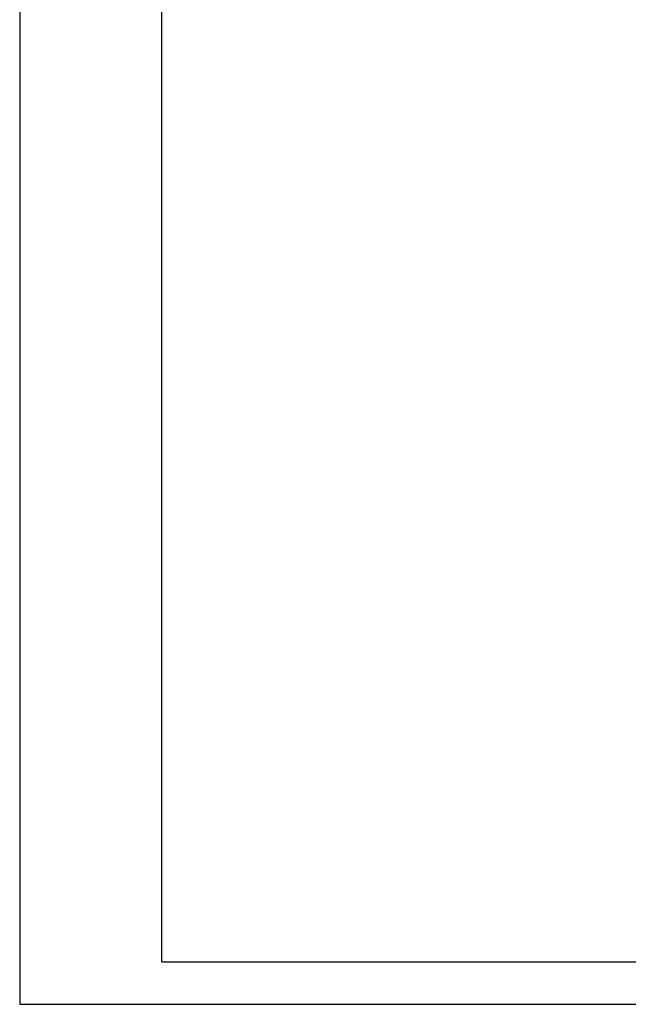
# Model space of a CAD drawing. Header units: millimetres. Extents: x 16752 to 17194, y 779 to 1404.
# Tile 1 of 11: x 16752 to 16864, y 779 to 961. Entities that reach past the tile are written whole.
import ezdxf

# ---------------------------------------------------------------- set-up
doc = ezdxf.new("R2010")
doc.units = ezdxf.units.MM
doc.header["$LTSCALE"] = 0.3
doc.layers.add('外框', color=7, linetype='Continuous', lineweight=30)

# ---------------------------------------------------------------- blocks, each defined once
blk = doc.blocks.new('Y')
at = {"lineweight": 30}
for p, q in [((-4136.76, 2009.27), (-3862.74, 2009.27)), ((-4154.44, 2003.97), (-3857.44, 2003.97)), ((-4154.44, 2003.97), (-3857.44, 2003.97))]:
    blk.add_line(p, q, dxfattribs=at)
for points in [[(-3857.44, 2213.99), (-4154.44, 2213.99), (-4154.44, 2003.97)], [(-4136.76, 2009.27), (-4136.76, 2208.69), (-3862.74, 2208.69)]]:
    blk.add_lwpolyline(points, dxfattribs=at)
blk = doc.blocks.new('W')
blk.add_blockref('Y', (0, 0))

msp = doc.modelspace()

# ---------------------------------------------------------------- block references
at = {"layer": '外框', "lineweight": 25, "xscale": 1.487159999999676, "yscale": 1.487160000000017, "zscale": 1.48716}
msp.add_blockref('W', (22930.169, -2201.374), dxfattribs=at)

doc.saveas('drawing.dxf')
